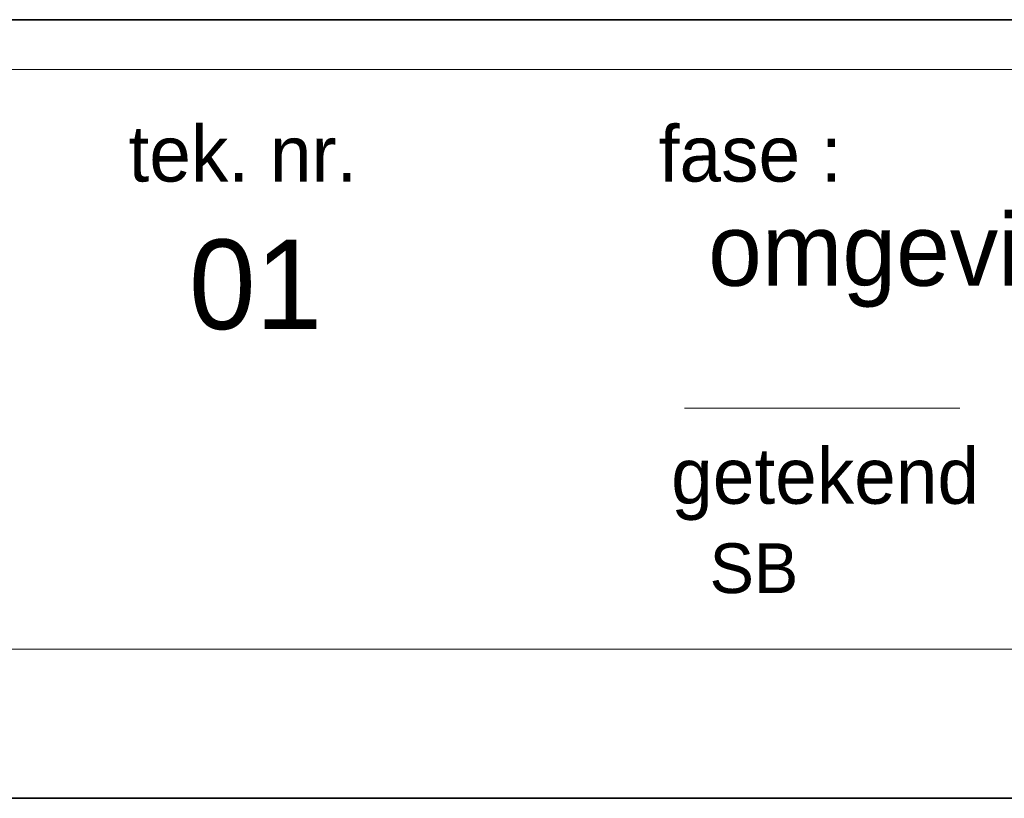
# Model space of a CAD drawing. Header units: millimetres. Extents: x 0 to 10560344, y -63228 to 177747.
# Tile 109 of 126: x 107837 to 115967, y 58344 to 64774. Entities that reach past the tile are written whole.
import ezdxf

# ---------------------------------------------------------------- set-up
doc = ezdxf.new("R2010")
doc.units = ezdxf.units.MM
for name, color, linetype, lineweight in [('005', 9, 'Continuous', 5), ('035', 82, 'Continuous', 35), ('text008', 8, 'Continuous', 9), ('text018', 1, 'Continuous', 20)]:
    doc.layers.add(name, color=color, linetype=linetype, lineweight=lineweight)
doc.layers.add('xxhiddenxx', color=40, linetype='Continuous', lineweight=0, plot=False)
doc.styles.add('mvd', font='GOTHIC.TTF')

msp = doc.modelspace()

# ---------------------------------------------------------------- linework, layer by layer
at = {"layer": '005', "color": 7}
msp.add_line((115601.3, 61567.1), (113327.3, 61567.1), dxfattribs=at)
at = {"layer": '035', "color": 7}
for points in [[(84137.2, 58343.9), (84137.2, 58343.9), (129875.2, 58343.9), (129875.2, 64774.2), (129175.6, 64774.2)], [(125323.5, 64774.2), (84137.2, 64774.2)]]:
    msp.add_lwpolyline(points, dxfattribs=at)
at = {"layer": 'xxhiddenxx', "color": 7}
for p, q in [((129464.2, 64363.2), (84548.1, 64363.2)), ((84548.1, 59576.8), (129464.2, 59576.8))]:
    msp.add_line(p, q, dxfattribs=at)

# ---------------------------------------------------------------- texts
at = {"layer": 'text008', "color": 7, "char_height": 462, "attachment_point": 1, "style": 'mvd'}
for s, insert in [('tek. nr.', (108735.7, 63899.2)), ('fase :', (113113.9, 63899.2)), ('getekend', (113216.6, 61238.4))]:
    msp.add_mtext(s, dxfattribs=dict(at, insert=insert))
at = {"layer": 'text018', "color": 7, "style": 'mvd'}
for s, insert, char_height, attachment_point in [('omgevingsvergunning', (113521.7, 63173.5), 596.75, 1), ('01', (109784.9, 62583.7), 739.72, 5)]:
    msp.add_mtext(s, dxfattribs=dict(at, insert=insert, char_height=char_height, attachment_point=attachment_point))
at = {"layer": 'text018', "color": 7, "insert": (113533.4, 60449.7), "char_height": 410.96, "attachment_point": 1, "line_spacing_factor": 0.8, "style": 'mvd'}
msp.add_mtext('SB', dxfattribs=at)

doc.saveas('drawing.dxf')
